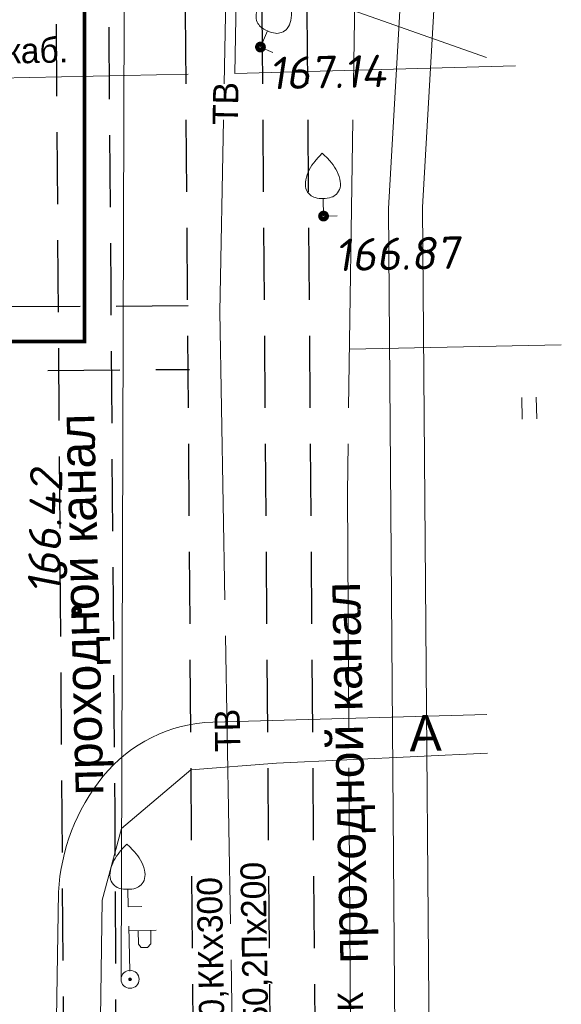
# Model space of a CAD drawing. Header units: millimetres. Extents: x 523431 to 527346, y -48565 to -47721.
# Tile 143 of 217: x 526093 to 526123, y -48417 to -48362. Entities that reach past the tile are written whole.
import ezdxf
from ezdxf.enums import TextEntityAlignment as Align

# ---------------------------------------------------------------- set-up
doc = ezdxf.new("R2010")
doc.units = ezdxf.units.MM
doc.linetypes.add('LU023', pattern=[3, 2, -1])
doc.linetypes.add('LU197', pattern=[9, 8, -1])
for name, color, linetype, lineweight in [('02 План', 7, 'Continuous', 25), ('_ПР_КЛ_10', 10, 'ОПС_W2', 30), ('ELEKTROSET_', 6, 'LU1191', 9), ('KANALIZACIA', 1, 'LU197', 13), ('OTMETKI', 7, 'Continuous', 13), ('TEXT', 7, 'Continuous', 13), ('TOPOGRAFIA', 7, 'Continuous', 13), ('WODOPROWOD', 150, 'LU197', 13)]:
    doc.layers.add(name, color=color, linetype=linetype, lineweight=lineweight)
doc.layers.add('Проходные каналы', color=7, linetype='Continuous')
doc.styles.add('SIMPLEX_K', font='txt')
doc.styles.add('Standard_k', font='simplex.shx', dxfattribs={"oblique": 10})
doc.styles.add('ОПС', font='arial.ttf')
doc.linetypes.add('LU1191', pattern='A,1,-2,0.29,[131,ltypeshp01.shx,S=1.3,R=180,X=0.923,Y=0.65],0.29,[131,ltypeshp01.shx,S=1.3,R=180,X=1.3,Y=0.65],5,[131,ltypeshp01.shx,S=1.3,R=0,X=-1.3,Y=-0.65],0.58,[131,ltypeshp01.shx,S=1.3,R=0,X=-1.3,Y=-0.65],-2,3', length=14.16)
doc.linetypes.add('LU1193', pattern='A,1,-2,[131,ltypeshp01.shx,S=1.3,R=180,X=1.3,Y=0.65],6,[131,ltypeshp01.shx,S=1.3,R=0,X=-1.3,Y=-0.65],-2,3', length=14)
doc.linetypes.add('ОПС_W2', pattern='A,10,-0.5,["W2",ОПС,S=1,R=0,X=0,Y=-0.5],-2.5', length=13)

# ---------------------------------------------------------------- blocks, each defined once
blk = doc.blocks.new('Pk_blok')
at = {"color": 0, "linetype": 'Continuous', "lineweight": 13, "const_width": 0.25}
blk.add_lwpolyline([(-0.175, 0, 1), (0.175, 0, 1)], format="xyb", close=True, dxfattribs=at)
blk = doc.blocks.new('U3882')
at = {"layer": 'TOPOGRAFIA'}
blk.add_lwpolyline([(0, 0.979), (0, 0), (0.763, 0.002)], dxfattribs=at)
blk.add_open_spline([(0, 3.49), (0.141, 3.351), (0.418, 3.078), (0.765, 2.595), (0.966, 2.078), (0.998, 1.561), (0.774, 1.193), (0.42, 0.99), (0.001, 0.974), (-0.412, 0.987), (-0.76, 1.193), (-1.001, 1.549), (-0.965, 2.079), (-0.765, 2.595), (-0.418, 3.078), (-0.141, 3.351), (0, 3.49)], degree=3, knots=[0, 0, 0, 0, 0.605608, 1.185653, 1.776143, 2.240838, 2.642449, 2.990041, 3.470375, 3.950708, 4.268679, 4.696621, 5.161316, 5.751806, 6.331851, 6.937459, 6.937459, 6.937459, 6.937459], dxfattribs=at)
blk = doc.blocks.new('BSTB_blok')
at = {"color": 0, "linetype": 'Continuous', "lineweight": 13, "const_width": 0.095}
blk.add_lwpolyline([(-0.0525, 0, 1), (0.0525, 0, 1)], format="xyb", close=True, dxfattribs=at)
at = {"color": 0, "linetype": 'Continuous', "lineweight": 13}
blk.add_circle((0, 0), 0.5, dxfattribs=at)
blk = doc.blocks.new('U1101')
for p, q in [((0, 0.45), (0, 2.95)), ((0, 2.7), (1.5, 2.7)), ((0.5, 2.7), (0.5, 1.95)), ((1.2, 1.95), (1.2, 2.7)), ((0.5, 1.95), (0.65, 1.75)), ((0.65, 1.75), (1, 1.75)), ((1, 1.75), (1.2, 1.95))]:
    blk.add_line(p, q)
blk = doc.blocks.new('U401t')
at = {"layer": 'TOPOGRAFIA'}
for p, q in [((-0.4, 0), (-0.4, 1.2)), ((0.4, 0), (0.4, 1.2))]:
    blk.add_line(p, q, dxfattribs=at)
blk = doc.blocks.new('A$C2A594F0D')
at = {"layer": '_ПР_КЛ_10', "ltscale": 2.5, "const_width": 0.1, "flags": 128}
blk.add_lwpolyline([(58.761, 29.942), (68.771, 29.942), (68.771, 45.096)], dxfattribs=at)
at = {"layer": 'ELEKTROSET_', "linetype": 'LU1193'}
blk.add_line((58.686, 37.097), (71.655, 37.363), dxfattribs=at)
at = {"layer": 'ELEKTROSET_', "linetype": 'LU1193', "flags": 128}
blk.add_lwpolyline([(69.791, 12.225), (69.893, 45.096)], dxfattribs=at)
at = {"layer": 'ELEKTROSET_', "flags": 128}
for points in [[(73.09, 45.096), (72.953, 37.382), (80.747, 37.596)], [(77.481, 0), (77.218, 33.631), (77.881, 45.096)], [(78.431, 0), (78.168, 33.666), (78.828, 45.096)]]:
    blk.add_lwpolyline(points, dxfattribs=at)
at = {"layer": 'KANALIZACIA', "flags": 128}
for points in [[(76.367, 45.096), (76.078, 25.734), (76.229, 0.272)], [(76.138, 29.725), (82.024, 29.843)]]:
    blk.add_lwpolyline(points, dxfattribs=at)
at = {"layer": 'TOPOGRAFIA'}
for points in [[(69.872, 45.096), (69.87, 43.731, 0.192971), (70.961, 41.003), (79.942, 37.83)], [(79.951, 19.579), (72.339, 19.369, 0.21958), (69.284, 17.857, 0.156918), (68.051, 14.654), (67.875, 3.551), (67.832, 0)]]:
    blk.add_lwpolyline(points, format="xyb", dxfattribs=at)
blk.add_lwpolyline([(69.066, 0), (69.261, 14.425), (69.804, 16.419), (71.728, 18.048), (74.112, 18.23), (79.971, 18.506)], dxfattribs=at)
at = {"layer": 'WODOPROWOD'}
blk.add_line((72.816, 45.096), (72.533, 30.767), dxfattribs=at)
at = {"layer": 'WODOPROWOD', "flags": 128}
blk.add_lwpolyline([(72.533, 30.767), (73.074, 0)], dxfattribs=at)
at = {"layer": 'Проходные каналы', "linetype": 'LU023'}
for p, q in [((71.528, 45.096), (71.855, 0.848)), ((73.657, 45.096), (74, 0.887)), ((74.908, 45.096), (75.25, 0.912))]:
    blk.add_line(p, q, dxfattribs=at)
at = {"layer": 'Проходные каналы', "linetype": 'LU023', "flags": 128}
for points in [[(68.267, 0.751), (68.014, 35.932), (67.951, 45.096)], [(69.706, 0.672), (69.622, 16.898), (69.512, 31.378), (69.407, 45.096)], [(71.652, 30.926), (58.758, 30.861)], [(58.76, 29.056), (71.695, 29.167)]]:
    blk.add_lwpolyline(points, dxfattribs=at)
at = {"layer": 'OTMETKI', "linetype": 'Continuous', "xscale": 0.50000486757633, "yscale": 0.50000486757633, "zscale": 0.50000486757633, "rotation": 1.173488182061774}
for p in [(73.664, 38.116), (75.417, 33.422), (68.557, 22.459)]:
    blk.add_blockref('Pk_blok', p, dxfattribs=at)
at = {"layer": 'TOPOGRAFIA'}
for name, p, xscale, yscale, zscale, rotation in [('U3882', (73.663, 38.117), 0.5000048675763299, 0.5000048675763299, 0.5000048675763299, 336.1241270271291), ('U3882', (75.417, 33.422), 0.50000486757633, 0.50000486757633, 0.50000486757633, 1.173488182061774), ('U401t', (81.14, 27.789), 0.50000486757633, 0.50000486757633, 0.50000486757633, 1.173488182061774), ('U3882', (69.987, 14.24), 0.50000486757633, 0.50000486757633, 0.50000486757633, 1.173488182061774), ('U1101', (70.041, 12.23), 0.50000486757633, 0.50000486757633, 0.50000486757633, 1.173488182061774)]:
    blk.add_blockref(name, p, dxfattribs=dict(at, xscale=xscale, yscale=yscale, zscale=zscale, rotation=rotation))
at = {"layer": 'TOPOGRAFIA', "linetype": 'Continuous', "xscale": 0.50000486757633, "yscale": 0.50000486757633, "zscale": 0.50000486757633, "rotation": 1.173488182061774}
blk.add_blockref('BSTB_blok', (70.041, 12.23), dxfattribs=at)
at = {"layer": 'ELEKTROSET_', "linetype": 'Continuous', "lineweight": 13, "style": 'SIMPLEX_K'}
blk.add_text('21каб.', height=0.7, rotation=1.1735, dxfattribs=at).set_placement((65.558, 37.634))
at = {"layer": 'KANALIZACIA', "linetype": 'Continuous', "lineweight": 13, "style": 'SIMPLEX_K'}
blk.add_text('КК', height=0.7, rotation=90.3383, dxfattribs=at).set_placement((76.163, 11.333), align=Align.MIDDLE)
at = {"layer": 'OTMETKI', "style": 'Standard_k', "oblique": 10}
for s, rotation, p in [('167.14', 1.1735, (73.887, 37.838)), ('166.87', 1.1735, (75.721, 32.79)), ('166.42', 88.8541, (67.194, 22.95))]:
    blk.add_text(s, height=0.9, rotation=rotation, dxfattribs=at).set_placement(p, align=Align.TOP_LEFT)
at = {"layer": 'TEXT', "style": 'SIMPLEX_K'}
for s, height, rotation, p in [('проходной канал', 1.00001, 91.3969, (69.301, 17.352)), ('А', 1, 1.1735, (77.812, 18.56))]:
    blk.add_text(s, height=height, rotation=rotation, dxfattribs=at).set_placement(p)
at = {"layer": 'WODOPROWOD', "linetype": 'Continuous', "lineweight": 13, "style": 'SIMPLEX_K'}
for rotation, p in [(88.8724, (72.693, 36.548)), (91.0062, (72.745, 19.141))]:
    blk.add_text('ТВ', height=0.7, rotation=rotation, dxfattribs=at).set_placement(p, align=Align.MIDDLE)
for s, p in [('1Вх150,2Пх200', (73.92, 8.841)), ('2Тх250,ККх300', (72.704, 8.573))]:
    blk.add_text(s, height=0.70001, rotation=91.0062, dxfattribs=at).set_placement(p)
at = {"layer": 'Проходные каналы', "style": 'SIMPLEX_K'}
blk.add_text('проходной канал', height=1.00001, rotation=91.235, dxfattribs=at).set_placement((76.653, 12.679))

msp = doc.modelspace()

# ---------------------------------------------------------------- block references
at = {"layer": '02 План', "ltscale": 0.15, "xscale": 2, "yscale": 2, "zscale": 2}
msp.add_blockref('A$C2A594F0D', (525958.991, -48439.792), dxfattribs=at)

doc.saveas('drawing.dxf')
